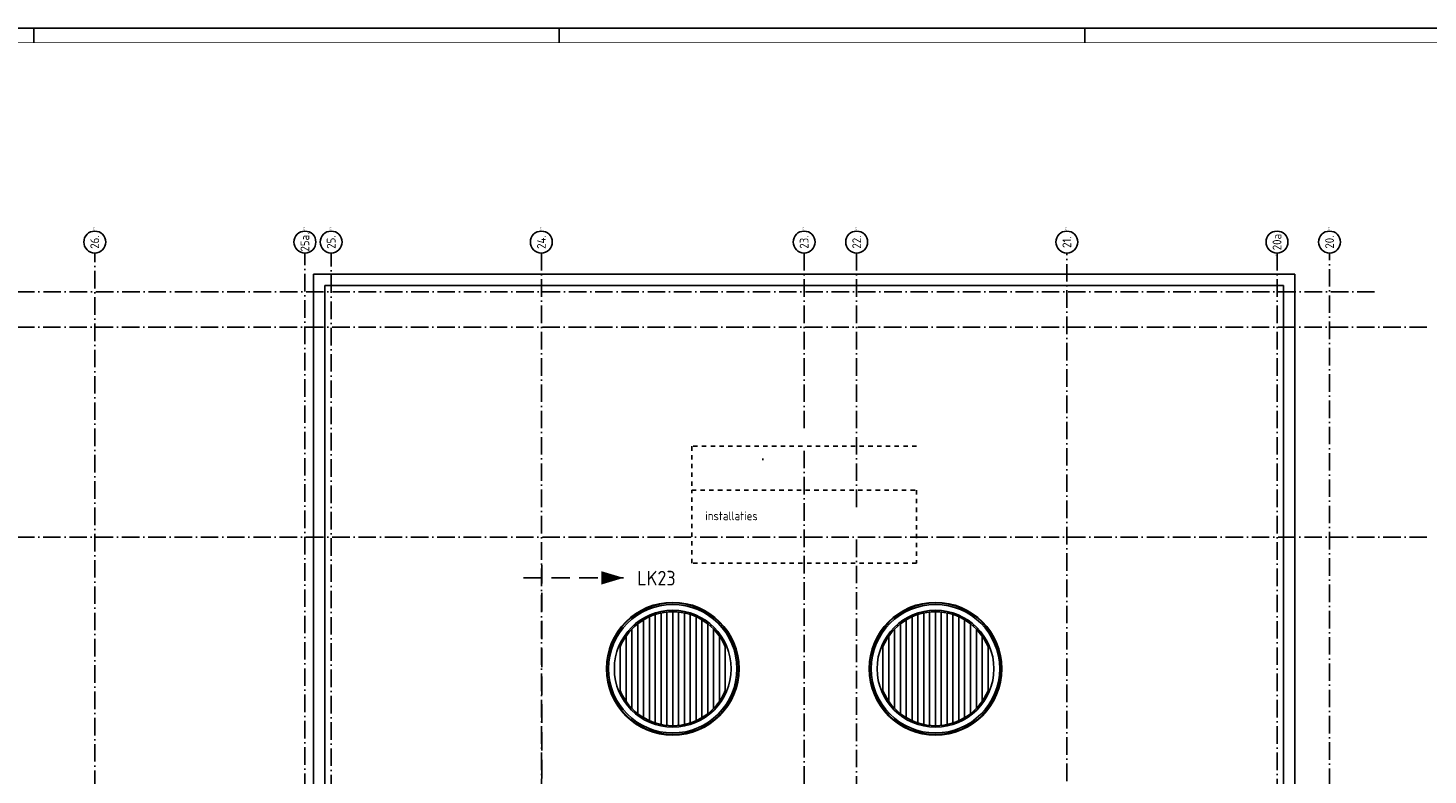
# Model space of a CAD drawing. Header units: millimetres. Extents: x -6587 to 112885, y 244 to 84344.
# Tile 56 of 57: x 39612 to 87571, y 58769 to 84344. Entities that reach past the tile are written whole.
import ezdxf
from ezdxf.enums import TextEntityAlignment as Align

# ---------------------------------------------------------------- set-up
doc = ezdxf.new("R2010")
doc.units = ezdxf.units.MM
doc.header["$LTSCALE"] = 100
for name, pattern in [('DASHDOT', [9, 6, -1.5, 0, -1.5]), ('DASHED', [3, 1.5, -1.5]), ('HIDDEN', [9.525, 6.35, -3.175])]:
    doc.linetypes.add(name, pattern=pattern)
doc.layers.get('0').update_dxf_attribs({"color": 9, "linetype": 'CONTINUOUS'})
for name, color, linetype in [('AL$1----_ALGEMEEN', 7, 'CONTINUOUS'), ('AL$7----_STRAMIEN', 1, 'DASHDOT'), ('AL27----_DAKEN', 7, 'CONTINUOUS'), ('ALN-----_BLOCKNAAM', 2, 'CONTINUOUS'), ('BL$4----', 7, 'CONTINUOUS'), ('LIJN025', 10, 'CONTINUOUS'), ('LIJN050', 90, 'CONTINUOUS'), ('LIJN070', 130, 'CONTINUOUS'), ('OL59----_WTBINST', 7, 'CONTINUOUS'), ('TEKST25', 10, 'CONTINUOUS'), ('TEKST35', 50, 'CONTINUOUS'), ('TEKST50', 90, 'CONTINUOUS'), ('WL570---_TOEVOER', 3, 'CONTINUOUS')]:
    doc.layers.add(name, color=color, linetype=linetype)
doc.styles.add('ISO', font='ISO.SHX')
doc.styles.add('MAATVOERING', font='iso.shx')
doc.styles.add('ROMAND', font='romand')
doc.styles.get("Standard").update_dxf_attribs({"font": 'iso.shx'})

# ---------------------------------------------------------------- blocks, each defined once
blk = doc.blocks.new('A0-G')
at = {"layer": 'LIJN025'}
for p, q in [((464, 836), (464, 841)), ((824, 836), (824, 841))]:
    blk.add_line(p, q, dxfattribs=at)
at = {"layer": 'LIJN025', "linetype": 'Continuous'}
blk.add_line((644, 836), (644, 841), dxfattribs=at)
at = {"layer": 'LIJN025'}
blk.add_lwpolyline([(1189, 841), (1189, 0), (0, 0), (0, 841)], close=True, dxfattribs=at)
at = {"layer": 'LIJN050', "const_width": 0.2}
blk.add_lwpolyline([(1184, 836), (25, 836), (25, 5), (1184, 5)], close=True, dxfattribs=at)
at = {"layer": 'TEKST25', "style": 'ROMAND', "width": 2.899115}
blk.add_attdef('STATUS', text='', height=2.5, dxfattribs=at).set_placement((1143, 71.5), (1182, 71.5), align=Align.FIT)
at = {"layer": 'TEKST25', "style": 'ISO'}
for tag, p in [('E', (1144.25, 66)), ('NAAM-E', (1155.75, 66)), ('DATUM-E', (1174, 66)), ('D', (1144.25, 61)), ('NAAM-D', (1155.75, 61)), ('DATUM-D', (1174, 61)), ('C', (1144.25, 56)), ('NAAM-C', (1155.75, 56)), ('DATUM-C', (1174, 56)), ('B', (1144.25, 51)), ('NAAM-B', (1155.75, 51)), ('DATUM-B', (1174, 51)), ('A', (1144.25, 46)), ('NAAM-A', (1155.75, 46)), ('DATUM-A', (1174, 46))]:
    blk.add_attdef(tag, text='', height=2.5, dxfattribs=at).set_placement(p, align=Align.CENTER)
for tag, p in [('DATUM', (1021.75, 36.25)), ('SCHAAL', (1057, 36.25)), ('GETEKEND', (1087.25, 36.25)), ('GECONTOL.', (1122, 36.25)), ('FORMAAT', (1152.25, 28.25))]:
    blk.add_attdef(tag, p, '', height=2.5, dxfattribs=at)
at = {"layer": 'TEKST35', "style": 'ISO'}
for tag, p in [('PROJECT', (1023.5, 72.5)), ('PLAATS', (1023.5, 63.5)), ('INSTALLATIE-REGEL1', (1023.5, 52.5)), ('INSTALLATIE-REGEL2', (1023.5, 43.5))]:
    blk.add_attdef(tag, p, '', height=4, dxfattribs=at)
blk.add_attdef('PROJ.NR.', text='', height=4, dxfattribs=at).set_placement((1170, 23), align=Align.CENTER)
at = {"layer": 'TEKST50', "style": 'ISO'}
blk.add_attdef('FILE-NAAM', text='', height=5, dxfattribs=at).set_placement((1162.5, 7.5), align=Align.CENTER)
blk = doc.blocks.new('1011')
at = {"layer": 'AL$7----_STRAMIEN', "color": 7, "linetype": 'Continuous'}
blk.add_circle((-750, 0), 750, dxfattribs=at)
at = {"layer": 'AL$7----_STRAMIEN', "color": 3, "linetype": 'Continuous'}
blk.add_attdef('STR-NAAM', text='', height=600, rotation=360, dxfattribs=at).set_placement((-750, 0), align=Align.MIDDLE)
at = {"layer": 'ALN-----_BLOCKNAAM', "linetype": 'Continuous'}
blk.add_text('1011', height=100, dxfattribs=at).set_placement((0, 0))
blk = doc.blocks.new('A$Cb38f1ce1')
at = {"layer": 'AL$1----_ALGEMEEN', "color": 8}
for points in [[(57448, 54206), (57448, 57554)], [(57548, 57610), (57548, 57666)], [(57648, 54102), (57648, 57658)], [(57748, 57700), (57748, 57753)], [(57848, 54025), (57848, 57735)], [(57948, 57765), (57948, 57816)], [(58048, 53971), (58048, 57789)], [(58148, 57807), (58148, 57857)], [(58248, 53940), (58248, 57820)], [(58348, 57827), (58348, 57877)], [(58448, 53930), (58448, 57830)], [(58548, 57827), (58548, 57877)], [(58648, 53940), (58648, 57820)], [(58748, 57807), (58748, 57857)], [(58848, 53971), (58848, 57789)], [(58948, 57765), (58948, 57816)], [(59048, 54025), (59048, 57735)], [(59148, 57700), (59148, 57753)], [(59248, 54102), (59248, 57658)], [(59348, 57610), (59348, 57666)], [(59448, 54206), (59448, 57554)], [(66448, 54206), (66448, 57554)], [(66648, 54102), (66648, 57658)], [(66848, 54025), (66848, 57735)], [(66948, 57765), (66948, 57816)], [(67048, 53971), (67048, 57789)], [(67148, 57807), (67148, 57857)], [(67248, 53940), (67248, 57820)], [(67348, 57827), (67348, 57877)], [(67448, 53930), (67448, 57830)], [(67548, 57827), (67548, 57877)], [(67648, 53940), (67648, 57820)], [(67748, 57807), (67748, 57857)], [(67848, 53971), (67848, 57789)], [(67948, 57765), (67948, 57816)], [(68048, 54025), (68048, 57735)], [(68148, 57700), (68148, 57753)], [(68248, 54102), (68248, 57658)], [(68348, 57610), (68348, 57666)], [(68448, 54206), (68448, 57554)], [(56948, 57126), (56948, 57203)], [(57048, 54523), (57048, 57237)], [(57148, 57333), (57148, 57400)], [(57248, 54343), (57248, 57417)], [(57348, 57490), (57348, 57550)], [(59548, 57490), (59548, 57550)], [(59648, 54343), (59648, 57417)], [(59748, 57333), (59748, 57400)], [(59848, 54523), (59848, 57237)], [(59948, 57126), (59948, 57203)], [(65948, 57126), (65948, 57203)], [(66048, 54523), (66048, 57237)], [(66148, 57333), (66148, 57400)], [(66248, 54343), (66248, 57417)], [(68548, 57490), (68548, 57550)], [(68648, 54343), (68648, 57417)], [(68748, 57333), (68748, 57400)], [(68848, 54523), (68848, 57237)], [(68948, 57126), (68948, 57203)], [(56648, 55130), (56648, 56630)], [(56748, 56835), (56748, 56934)], [(56848, 54765), (56848, 56995)], [(60048, 54765), (60048, 56995)], [(60148, 56835), (60148, 56934)], [(60248, 55130), (60248, 56630)], [(65648, 55130), (65648, 56630)], [(65748, 56835), (65748, 56934)], [(65848, 54765), (65848, 56995)], [(69048, 54765), (69048, 56995)], [(69148, 56835), (69148, 56934)], [(69248, 55130), (69248, 56630)], [(56748, 54826), (56748, 54925)], [(60148, 54826), (60148, 54925)], [(65748, 54826), (65748, 54925)], [(69148, 54826), (69148, 54925)], [(56948, 54557), (56948, 54634)], [(57148, 54360), (57148, 54427)], [(57348, 54210), (57348, 54270)], [(59548, 54210), (59548, 54270)], [(59748, 54360), (59748, 54427)], [(59948, 54557), (59948, 54634)], [(65948, 54557), (65948, 54634)], [(66148, 54360), (66148, 54427)], [(66348, 54210), (66348, 54270)], [(68548, 54210), (68548, 54270)], [(68748, 54360), (68748, 54427)], [(68948, 54557), (68948, 54634)], [(57548, 54094), (57548, 54150)], [(57748, 54006), (57748, 54060)], [(57948, 53944), (57948, 53995)], [(58148, 53903), (58148, 53953)], [(58348, 53882), (58348, 53933)], [(58548, 53882), (58548, 53933)], [(58748, 53903), (58748, 53953)], [(58948, 53944), (58948, 53995)], [(59148, 54006), (59148, 54060)], [(59348, 54094), (59348, 54150)], [(66548, 54094), (66548, 54150)], [(66748, 54006), (66748, 54060)], [(66948, 53944), (66948, 53995)], [(67148, 53903), (67148, 53953)], [(67348, 53882), (67348, 53933)], [(67548, 53882), (67548, 53933)], [(67748, 53903), (67748, 53953)], [(67948, 53944), (67948, 53995)], [(68148, 54006), (68148, 54060)], [(68348, 54094), (68348, 54150)]]:
    blk.add_lwpolyline(points, dxfattribs=at)
for centre, radius in [((58448, 55880), 2273), ((58448, 55880), 2255), ((58448, 55880), 2200), ((67448, 55880), 2273), ((67448, 55880), 2255), ((67448, 55880), 2200), ((58448, 55880), 2000), ((67448, 55880), 2000)]:
    blk.add_circle(centre, radius, dxfattribs=at)
for centre, start, end in [((58448, 55880), 22.6199, 157.3801), ((67448, 55880), 22.6199, 157.3801), ((58448, 55880), 202.6199, 337.3801), ((67448, 55880), 202.6199, 337.3801)]:
    blk.add_arc(centre, 1950, start, end, dxfattribs=at)
at = {"layer": 'AL$7----_STRAMIEN', "color": 1}
for p, q in [((71948, 32232), (71948, 70113)), ((80948, 1456), (80948, 70113)), ((82492, 68780), (733, 68780))]:
    blk.add_line(p, q, dxfattribs=at)
for points in [[(38648, 39197), (38648, 70113)], [(45848, 32791), (45848, 70113)], [(46748, 45349), (46748, 70113)], [(53948, 70113), (53948, 32791)], [(62948, 70113), (62948, 64063)], [(64748, 70113), (64748, 61350)], [(79148, 70113), (79148, 51380)], [(84285, 67580), (750, 67580)], [(62948, 63345), (62948, 32791)], [(84285, 60380), (9413, 60380)], [(64748, 60305), (64748, 32791)]]:
    blk.add_lwpolyline(points, dxfattribs=at)
at = {"layer": 'AL27----_DAKEN', "color": 8}
for p, q in [((46138, 51690), (46138, 69390)), ((46138, 69390), (79758, 69390)), ((79758, 69390), (79758, 51690)), ((46528, 51690), (46528, 69000)), ((46528, 69000), (79368, 69000)), ((79368, 69000), (79368, 51690))]:
    blk.add_line(p, q, dxfattribs=at)
at = {"layer": 'OL59----_WTBINST', "color": 8, "linetype": 'DASHED'}
for p, q in [((59098, 63495), (59098, 61995)), ((66798, 63495), (59098, 63495)), ((59098, 59495), (59098, 61995)), ((59098, 61995), (66798, 61995)), ((59098, 61995), (66798, 61995)), ((66798, 61995), (66798, 59495)), ((66798, 59495), (59098, 59495))]:
    blk.add_line(p, q, dxfattribs=at)
at = {"layer": 'WL570---_TOEVOER'}
blk.add_line((61538, 63025), (61538, 63083), dxfattribs=at)
at = {"layer": 'AL$7----_STRAMIEN', "xscale": 0.5, "yscale": 0.5, "zscale": 0.5, "rotation": 90}
for p, values in [((38648, 70863), {'STR-NAAM': '26.'}), ((45848, 70863), {'STR-NAAM': '25a.'}), ((46748, 70863), {'STR-NAAM': '25.'}), ((53948, 70863), {'STR-NAAM': '24.'}), ((62948, 70863), {'STR-NAAM': '23.'}), ((64748, 70863), {'STR-NAAM': '22.'}), ((71948, 70863), {'STR-NAAM': '21.'}), ((80948, 70863), {'STR-NAAM': '20.'})]:
    blk.add_blockref('1011', p, dxfattribs=at).add_auto_attribs(values)
at = {"layer": 'AL$7----_STRAMIEN'}
ref = blk.add_blockref('1011', (79148, 70113), dxfattribs=dict(at, xscale=-0.5, yscale=0.5, zscale=0.5, rotation=90))
ref.add_attrib('STR-NAAM', '20a', dxfattribs={"color": 3, "linetype": 'Continuous', "height": 300, "rotation": 90}).set_placement((79148, 70488), align=Align.MIDDLE)
at = {"layer": 'BL$4----', "color": 8}
blk.add_text('installaties', height=300, dxfattribs=at).set_placement((59563, 60964))

msp = doc.modelspace()

# ---------------------------------------------------------------- linework, layer by layer
at = {"layer": 'LIJN050'}
msp.add_lwpolyline([(60016, 65518, 0, 455, 0), (59258, 65518, 455, 455, 0)], format="xyseb", dxfattribs=at)
at = {"layer": 'LIJN070', "linetype": 'HIDDEN'}
for p, q in [((57218, 51032), (57218, 66147)), ((56589, 65518), (60016, 65518))]:
    msp.add_line(p, q, dxfattribs=at)

# ---------------------------------------------------------------- block references
at = {"xscale": 100, "yscale": 100, "zscale": 100}
msp.add_blockref('A0-G', (-6587, 244), dxfattribs=at)
at = {"layer": 'LIJN025'}
msp.add_blockref('A$Cb38f1ce1', (3251, 6527), dxfattribs=at)

# ---------------------------------------------------------------- texts
at = {"layer": 'TEKST50', "style": 'MAATVOERING'}
msp.add_text('LK23', height=500, dxfattribs=at).set_placement((60480, 65258))

doc.saveas('drawing.dxf')
